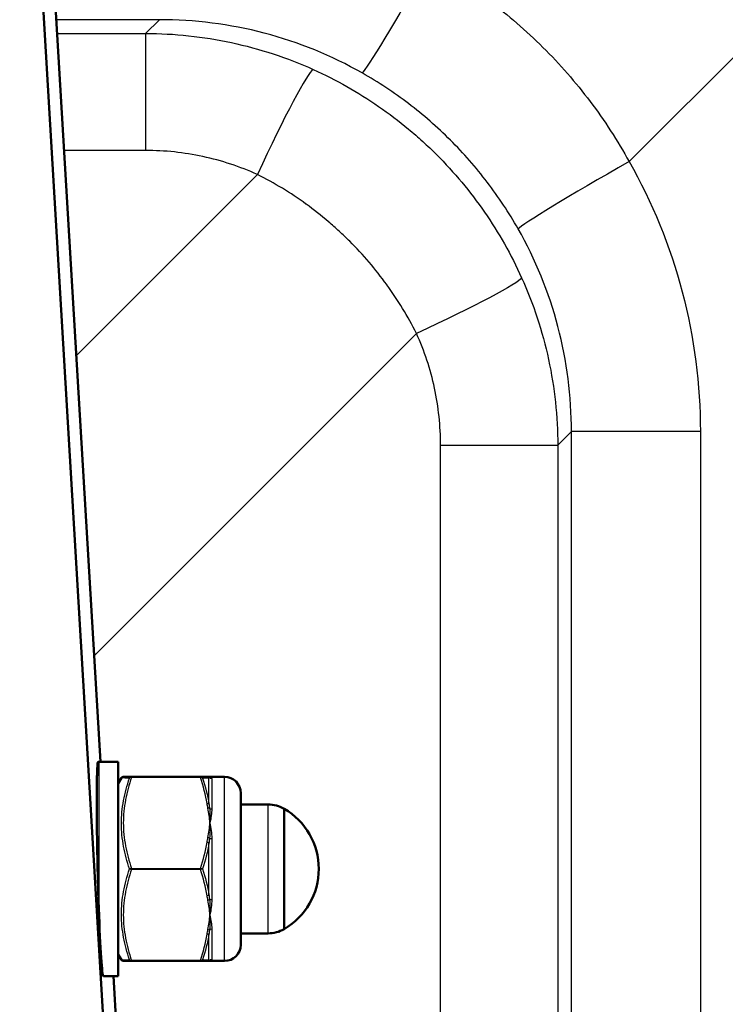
# Model space of a CAD drawing. Header units: millimetres. Extents: x 196 to 2279, y -1387 to 2348.
# Tile 74 of 82: x 510 to 575, y 1621 to 1712. Entities that reach past the tile are written whole.
import ezdxf

# ---------------------------------------------------------------- set-up
doc = ezdxf.new("R2010")
doc.units = ezdxf.units.MM
doc.header["$LTSCALE"] = 0.75
doc.layers.add('Visible', color=7, linetype='Continuous', lineweight=50)
doc.layers.add('Visible Narrow', color=7, linetype='Continuous', lineweight=25)

msp = doc.modelspace()

# ---------------------------------------------------------------- linework, layer by layer
at = {"layer": 'Visible', "extrusion": (0, 1, -2.96628e-13)}
for p, q in [((524.924, 1498.805, -556.942), (483.367, 2196.115, 278.485)), ((517.453, 1643.666, -423.027), (484.538, 2195.965, 238.667)), ((517.28, 1643.666, -415.068), (519.08, 1643.666, -415.068)), ((519.08, 1641.666, -415.068), (519.369, 1642.166, -415.068)), ((520.3, 1642.266, -410.219), (526.66, 1642.266, -410.219)), ((527.534, 1642.266, -415.068), (528.88, 1642.266, -415.068)), ((532.896, 1639.716, -415.068), (530.38, 1639.716, -415.068)), ((532.896, 1627.816, -415.068), (530.38, 1627.816, -415.068)), ((519.08, 1625.866, -415.068), (519.369, 1625.365, -415.068)), ((519.542, 1625.266, -415.068), (519.541, 1625.266, -415.068)), ((526.66, 1625.266, -410.219), (520.3, 1625.266, -410.219)), ((527.534, 1625.266, -415.068), (528.88, 1625.266, -415.068)), ((517.704, 1623.866, -415.068), (519.08, 1623.866, -415.068)), ((520.685, 1589.443, -487.989), (518.633, 1623.866, -446.749))]:
    msp.add_line(p, q, dxfattribs=at)
at = {"layer": 'Visible', "extrusion": (0, -2.96628e-13, -1)}
for centre, radius, start, end in [((-517.28, 1643.466, 415.068), 0.2, 72.4977, 90), ((-528.88, 1640.766, 415.068), 1.5, 90, 180), ((-532.896, 1636.716, 415.068), 3, 90, 119.65979), ((-531.155, 1633.766, 415.068), 6.425, 120.1304, 239.8696), ((-532.896, 1630.816, 415.068), 3, 240.34021, 270), ((-528.88, 1626.766, 415.068), 1.5, 180, 270)]:
    msp.add_arc(centre, radius, start, end, dxfattribs=at)
at = {"layer": 'Visible', "extrusion": (-1, 0, 0)}
for centre, radius in [((-1633.766, -415.068, -519.08), 9.9), ((-1633.766, -415.068, -534.38), 5.557)]:
    msp.add_arc(centre, radius, 0, 180, dxfattribs=at)
at = {"layer": 'Visible', "extrusion": (1, 0, 0)}
msp.add_arc((1633.766, -415.068, 530.38), 7, 0, 180, dxfattribs=at)
at = {"layer": 'Visible', "extrusion": (0.999272, 0.024453, 0.029297)}
msp.add_ellipse((517.462, 1633.766, -415.068), major_axis=(-0.378, 6.344, 7.6), ratio=0.999272, start_param=1.068889, end_param=2.266326, dxfattribs=at)
at = {"layer": 'Visible'}
for points, knots in [([(517.28, 1630.155, -405.85), (517.278, 1630.219, -405.825), (517.276, 1630.284, -405.801), (517.261, 1630.701, -405.648), (517.249, 1631.067, -405.538), (517.225, 1631.809, -405.364), (517.214, 1632.186, -405.299), (517.194, 1632.929, -405.216), (517.184, 1633.296, -405.198), (517.171, 1633.852, -405.199), (517.166, 1634.067, -405.207), (517.156, 1634.506, -405.237), (517.151, 1634.729, -405.26), (517.142, 1635.174, -405.323), (517.138, 1635.396, -405.361), (517.13, 1635.826, -405.452), (517.126, 1636.034, -405.504), (517.118, 1636.559, -405.651), (517.113, 1636.896, -405.765), (517.104, 1637.57, -406.035), (517.1, 1637.906, -406.191), (517.095, 1638.558, -406.541), (517.093, 1638.875, -406.733), (517.09, 1639.475, -407.142), (517.089, 1639.759, -407.358), (517.089, 1640.281, -407.793), (517.09, 1640.543, -408.034), (517.093, 1641.053, -408.551), (517.095, 1641.299, -408.828), (517.1, 1641.76, -409.408), (517.104, 1641.974, -409.711), (517.113, 1642.36, -410.325), (517.118, 1642.532, -410.636), (517.126, 1642.77, -411.126), (517.13, 1642.859, -411.322), (517.138, 1643.025, -411.729), (517.142, 1643.103, -411.94), (517.151, 1643.243, -412.367), (517.156, 1643.306, -412.583), (517.166, 1643.415, -413.008), (517.171, 1643.46, -413.219), (517.184, 1643.561, -413.765), (517.194, 1643.609, -414.13), (517.209, 1643.647, -414.69), (517.214, 1643.655, -414.879), (517.22, 1643.656, -415.068)], [1.975953, 1.975953, 1.975953, 1.975953, 1.995617, 1.995617, 2.100986, 2.100986, 2.206355, 2.206355, 2.311724, 2.311724, 2.373247, 2.373247, 2.434769, 2.434769, 2.496291, 2.496291, 2.557814, 2.557814, 2.659802, 2.659802, 2.761791, 2.761791, 2.86378, 2.86378, 2.965768, 2.965768, 3.067757, 3.067757, 3.169746, 3.169746, 3.271734, 3.271734, 3.373723, 3.373723, 3.435245, 3.435245, 3.496768, 3.496768, 3.55829, 3.55829, 3.619813, 3.619813, 3.725182, 3.725182, 3.777881, 3.777881, 3.777881, 3.777881]), ([(519.369, 1642.166, -415.068), (519.38, 1642.185, -415.068), (519.394, 1642.201, -415.068), (519.426, 1642.23, -415.068), (519.445, 1642.242, -415.068), (519.485, 1642.258, -415.068), (519.506, 1642.264, -415.068), (519.533, 1642.265, -415.068), (519.537, 1642.266, -415.068), (519.542, 1642.266, -415.068)], [0.00008058, 0.00008058, 0.00008058, 0.00008058, 0.00644198, 0.00644198, 0.01294518, 0.01294518, 0.01944618, 0.01944618, 0.02085688, 0.02085688, 0.02085688, 0.02085688]), ([(519.542, 1642.266, -415.068), (519.542, 1642.266, -414.253), (519.614, 1642.266, -413.428), (519.746, 1642.266, -412.619), (519.749, 1642.266, -412.605), (519.751, 1642.266, -412.59), (519.753, 1642.266, -412.575), (519.886, 1642.266, -411.78), (520.074, 1642.266, -410.996), (520.3, 1642.266, -410.219)], [0.005007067, 0.005007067, 0.005007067, 0.005007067, 0.00747177, 0.00747177, 0.00747177, 0.007516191, 0.007516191, 0.007516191, 0.009942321, 0.009942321, 0.009942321, 0.009942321]), ([(519.541, 1625.266, -415.068), (519.528, 1625.266, -415.068), (519.515, 1625.267, -415.068), (519.489, 1625.272, -415.068), (519.476, 1625.276, -415.068), (519.44, 1625.292, -415.068), (519.417, 1625.307, -415.068), (519.387, 1625.338, -415.068), (519.377, 1625.351, -415.068), (519.369, 1625.365, -415.068)], [0, 0, 0, 0, 0.00392444, 0.00392444, 0.00784888, 0.00784888, 0.0158148, 0.0158148, 0.02064613, 0.02064613, 0.02064613, 0.02064613]), ([(520.3, 1625.266, -410.219), (520.074, 1625.266, -410.996), (519.885, 1625.266, -411.781), (519.753, 1625.266, -412.577), (519.751, 1625.266, -412.59), (519.749, 1625.266, -412.602), (519.747, 1625.266, -412.615), (519.615, 1625.266, -413.424), (519.542, 1625.266, -414.247), (519.542, 1625.266, -415.068)], [0.000059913, 0.000059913, 0.000059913, 0.000059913, 0.002479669, 0.002479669, 0.002479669, 0.002518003, 0.002518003, 0.002518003, 0.00497482, 0.00497482, 0.00497482, 0.00497482])]:
    msp.add_open_spline(points, degree=3, knots=knots, dxfattribs=at)
for points in [[(526.66, 1642.266, -410.219), (526.928, 1642.266, -411.137), (527.142, 1642.266, -412.067), (527.274, 1642.266, -413.016)], [(527.274, 1642.266, -413.016), (527.297, 1642.266, -413.179), (527.323, 1642.266, -413.341), (527.353, 1642.266, -413.502)], [(527.353, 1642.266, -413.502), (527.449, 1642.266, -414.02), (527.505, 1642.266, -414.544), (527.534, 1642.266, -415.068)], [(527.274, 1625.266, -413.016), (527.142, 1625.266, -412.067), (526.928, 1625.266, -411.137), (526.66, 1625.266, -410.219)], [(527.353, 1625.266, -413.502), (527.323, 1625.266, -413.341), (527.297, 1625.266, -413.179), (527.274, 1625.266, -413.016)], [(527.534, 1625.266, -415.068), (527.505, 1625.266, -414.543), (527.449, 1625.266, -414.019), (527.353, 1625.266, -413.502)]]:
    msp.add_open_spline(points, degree=3, dxfattribs=at)
at = {"layer": 'Visible Narrow', "extrusion": (0, 1, -2.96628e-13)}
for p, q in [((645.605, 1778.468, -964.579), (566.214, 1699.076, -959.694)), ((522.869, 1712.179, -948.225), (513.37, 1712.179, -948.225)), ((521.602, 1710.913, -928.23), (522.869, 1712.179, -948.225)), ((513.445, 1710.913, -928.23), (521.602, 1710.913, -928.23)), ((521.602, 1700.103, -916.471), (514.09, 1700.103, -916.471)), ((515.217, 1681.186, -913.663), (531.916, 1697.885, -916.141)), ((546.599, 1683.203, -916.141), (516.869, 1653.473, -911.729)), ((560.892, 1674.155, -948.225), (559.626, 1672.889, -928.23)), ((560.892, 1492.772, -948.225), (560.892, 1674.155, -948.225)), ((572.787, 1674.155, -960.099), (572.787, 1492.772, -960.099)), ((548.816, 1494.038, -916.471), (548.816, 1672.889, -916.471)), ((559.626, 1672.889, -928.23), (559.626, 1494.038, -928.23)), ((526.66, 1642.216, -410.132), (520.3, 1642.216, -410.132)), ((520.3, 1633.816, -405.282), (526.66, 1633.816, -405.282)), ((526.66, 1633.716, -405.282), (520.3, 1633.716, -405.282)), ((520.3, 1625.316, -410.132), (526.66, 1625.316, -410.132))]:
    msp.add_line(p, q, dxfattribs=at)
at = {"layer": 'Visible Narrow', "extrusion": (-0.869208, 0.493513, -0.030366)}
msp.add_arc((-1764.699, -935.285, 400.607), 12.7, 273.06142, 355.06615, dxfattribs=at)
at = {"layer": 'Visible Narrow', "extrusion": (1, -1.21631e-15, -2.92414e-15)}
msp.add_arc((1698.238, -929.033, 521.602), 12.7, 3.624, 81.557, dxfattribs=at)
at = {"layer": 'Visible Narrow', "extrusion": (0.909631, -0.410914, 0.060994)}
msp.add_arc((1764.611, -913.954, -269.717), 12.7, 4.78947, 82.31041, dxfattribs=at)
at = {"layer": 'Visible Narrow', "extrusion": (-0.493513, 0.869208, 0.030366)}
msp.add_arc((-1331.966, -982.947, 1168.275), 12.7, 273.06142, 355.06615, dxfattribs=at)
at = {"layer": 'Visible Narrow', "extrusion": (0.410914, -0.909631, -0.060994)}
msp.add_arc((1189.374, -1006.858, -1250.61), 12.7, 4.78947, 82.31041, dxfattribs=at)
at = {"layer": 'Visible Narrow', "extrusion": (0, 1, -2.96628e-13)}
for centre, start, end in [((-573.567, -947.423, 1674.155), 273.521, 356.376), ((-546.951, -929.033, 1672.889), 98.443, 176.376)]:
    msp.add_arc(centre, 12.7, start, end, dxfattribs=at)
at = {"layer": 'Visible Narrow', "extrusion": (1, 0, 0)}
for centre, radius, start, end in [((1633.766, -415.068, 517.28), 9.9, 0, 111.3919), ((1642.166, -410.219, 520.3), 0.1, 0.00007, 59.99997), ((1633.766, -415.068, 527.707), 8.5, 10.68574, 49.31426), ((1633.766, -415.068, 527.707), 8.5, 70.68574, 109.31426), ((1633.766, -405.369, 520.3), 0.1, 60.00003, 119.99997), ((1633.766, -415.068, 527.707), 8.5, 130.68574, 169.31426), ((1625.366, -410.219, 520.3), 0.1, 120.00003, 179.99996)]:
    msp.add_arc(centre, radius, start, end, dxfattribs=at)
at = {"layer": 'Visible Narrow', "extrusion": (1, 5.32907e-13, 2.9943e-12)}
msp.add_arc((1642.166, -410.219, 526.66), 0.1, 0, 59.99999, dxfattribs=at)
at = {"layer": 'Visible Narrow', "extrusion": (-0.137281, -1.18244e-12, 0.990532)}
msp.add_arc((-1642.066, 465.582, -481.49), 0.2, 119.03738, 180, dxfattribs=at)
at = {"layer": 'Visible Narrow', "extrusion": (-0.182291, -3.10407e-12, 0.983245)}
msp.add_arc((-1642.066, 443.14, -502.705), 0.2, 134.0111, 180, dxfattribs=at)
at = {"layer": 'Visible Narrow', "extrusion": (-1, 0, 0)}
for centre, radius, start, end in [((-1633.766, -415.068, -527.447), 8.65, 133.88956, 166.11044), ((-1633.766, -415.068, -528.88), 8.5, 0, 180), ((-1633.766, -415.068, -532.896), 5.95, 0, 180), ((-1633.766, -415.068, -527.447), 8.65, 73.88956, 106.11044), ((-1633.766, -415.068, -527.447), 8.65, 13.88956, 46.11044)]:
    msp.add_arc(centre, radius, start, end, dxfattribs=at)
at = {"layer": 'Visible Narrow', "extrusion": (9.24538e-13, -0.185422, 0.982659)}
msp.add_arc((527.707, 1537.271, -710.807), 0.3, 224.99611, 270, dxfattribs=at)
at = {"layer": 'Visible Narrow', "extrusion": (0.137281, -0.857826, 0.495266)}
msp.add_arc((779.759, 405.38, -1536.704), 0.2, 24.50562, 85.46824, dxfattribs=at)
at = {"layer": 'Visible Narrow', "extrusion": (0.182291, -0.851515, 0.491622)}
msp.add_arc((858.826, 377.908, -1500.641), 0.2, 38.00309, 83.99199, dxfattribs=at)
at = {"layer": 'Visible Narrow', "extrusion": (4.15726e-12, -0.758297, 0.65191)}
msp.add_arc((527.707, 759.123, -1509.466), 0.3, 224.99611, 270, dxfattribs=at)
at = {"layer": 'Visible Narrow', "extrusion": (-0.182291, -0.851515, 0.491622)}
msp.add_arc((173.08, 486.511, -1689.824), 0.2, 50.0191, 96.00801, dxfattribs=at)
at = {"layer": 'Visible Narrow', "extrusion": (-1.4036e-13, -0.943719, 0.330749)}
msp.add_arc((527.707, 157.459, -1679.099), 0.3, 224.99611, 270, dxfattribs=at)
at = {"layer": 'Visible Narrow', "extrusion": (-0.137281, -0.857826, 0.495266)}
msp.add_arc((262.101, 487.958, -1677.408), 0.2, 33.56914, 94.53176, dxfattribs=at)
at = {"layer": 'Visible Narrow', "extrusion": (1, -2.32669e-12, 1.95866e-12)}
msp.add_arc((1633.766, -405.369, 526.66), 0.1, 60, 119.99999, dxfattribs=at)
at = {"layer": 'Visible Narrow', "extrusion": (0.137281, -0.857826, -0.495266)}
msp.add_arc((778.447, -1110.006, -1125.565), 0.2, 33.56914, 94.53176, dxfattribs=at)
at = {"layer": 'Visible Narrow', "extrusion": (0.182291, -0.851515, -0.491622)}
msp.add_arc((857.089, -1084.289, -1092.527), 0.2, 50.0191, 96.00801, dxfattribs=at)
at = {"layer": 'Visible Narrow', "extrusion": (3.45909e-12, -0.943719, -0.330749)}
msp.add_arc((527.707, -923.274, -1404.532), 0.3, 224.99611, 270, dxfattribs=at)
at = {"layer": 'Visible Narrow', "extrusion": (-0.137281, -0.857826, -0.495266)}
msp.add_arc((263.413, -1192.584, -1266.269), 0.2, 24.50562, 85.46824, dxfattribs=at)
at = {"layer": 'Visible Narrow', "extrusion": (-0.182291, -0.851515, -0.491622)}
msp.add_arc((174.818, -1192.893, -1281.71), 0.2, 38.00309, 83.99199, dxfattribs=at)
at = {"layer": 'Visible Narrow', "extrusion": (4.75897e-13, -0.758297, -0.65191)}
msp.add_arc((527.707, -1371.013, -968.292), 0.3, 224.99611, 270, dxfattribs=at)
at = {"layer": 'Visible Narrow', "extrusion": (1, 3.31473e-13, -8.34204e-13)}
msp.add_arc((1625.366, -410.219, 526.66), 0.1, 120, 179.99999, dxfattribs=at)
at = {"layer": 'Visible Narrow', "extrusion": (-0.137281, 3.06013e-13, 0.990532)}
msp.add_arc((-1625.466, 465.582, -481.49), 0.2, 0, 60.96262, dxfattribs=at)
at = {"layer": 'Visible Narrow', "extrusion": (-0.182291, -8.0487e-13, 0.983245)}
msp.add_arc((-1625.466, 443.14, -502.705), 0.2, 360, 45.9889, dxfattribs=at)
at = {"layer": 'Visible Narrow', "extrusion": (-1.3555e-12, -0.185422, -0.982659)}
msp.add_arc((527.707, -1673.597, 104.934), 0.3, 224.99611, 270, dxfattribs=at)
at = {"layer": 'Visible Narrow'}
for points, knots in [([(547.79, 1717.501, -959.694), (549.729, 1716.427, -959.628), (551.57, 1715.231, -959.577), (553.315, 1713.918, -959.543), (555.061, 1712.604, -959.509), (556.712, 1711.173, -959.491), (558.266, 1709.622, -959.491), (559.043, 1708.846, -959.491), (559.796, 1708.041, -959.495), (560.524, 1707.204, -959.504), (561.251, 1706.369, -959.512), (561.946, 1705.511, -959.525), (562.61, 1704.63, -959.542), (563.938, 1702.868, -959.577), (565.14, 1701.017, -959.628), (566.214, 1699.076, -959.694)], [0, 0, 0, 0, 0.0065508, 0.0065508, 0.0065508, 0.0131016, 0.0131016, 0.0131016, 0.016377, 0.016377, 0.016377, 0.01964941, 0.01964941, 0.01964941, 0.02620321, 0.02620321, 0.02620321, 0.02620321]), ([(541.572, 1707.261, -948.11), (538.772, 1708.851, -948.215), (535.719, 1710.102, -948.28), (532.55, 1710.936, -948.299), (529.381, 1711.769, -948.319), (526.1, 1712.183, -948.293), (522.869, 1712.179, -948.225)], [6.2366202, 6.2366202, 6.2366202, 6.2366202, 6.4930188, 6.4930188, 6.4930188, 6.7494178, 6.7494178, 6.7494178, 6.7494178]), ([(521.602, 1710.913, -928.23), (524.242, 1710.909, -928.175), (526.909, 1710.627, -928.097), (529.515, 1710.065, -927.998), (532.121, 1709.504, -927.9), (534.665, 1708.664, -927.781), (537.067, 1707.581, -927.645)], [5.9962452, 5.9962452, 5.9962452, 5.9962452, 6.2055069, 6.2055069, 6.2055069, 6.4147685, 6.4147685, 6.4147685, 6.4147685]), ([(537.067, 1707.581, -927.645), (539.195, 1706.621, -927.526), (541.205, 1705.483, -927.431), (543.1, 1704.174, -927.368), (544.048, 1703.519, -927.336), (544.967, 1702.821, -927.311), (545.857, 1702.08, -927.295), (546.303, 1701.709, -927.286), (546.74, 1701.327, -927.28), (547.171, 1700.934, -927.276), (547.601, 1700.541, -927.272), (548.025, 1700.137, -927.27), (548.436, 1699.726, -927.27), (550.082, 1698.08, -927.27), (551.558, 1696.308, -927.303), (552.87, 1694.411, -927.367), (553.526, 1693.463, -927.399), (554.141, 1692.484, -927.438), (554.713, 1691.473, -927.485), (555.285, 1690.462, -927.531), (555.814, 1689.418, -927.585), (556.294, 1688.354, -927.645)], [0, 0, 0, 0, 0.00691321, 0.00691321, 0.00691321, 0.01037019, 0.01037019, 0.01037019, 0.01209879, 0.01209879, 0.01209879, 0.01382743, 0.01382743, 0.01382743, 0.02074109, 0.02074109, 0.02074109, 0.02419794, 0.02419794, 0.02419794, 0.02765479, 0.02765479, 0.02765479, 0.02765479]), ([(555.975, 1692.858, -948.11), (555.12, 1694.362, -948.054), (554.17, 1695.799, -948.01), (553.125, 1697.169, -947.98), (552.603, 1697.853, -947.965), (552.057, 1698.522, -947.954), (551.487, 1699.173, -947.947), (550.917, 1699.824, -947.939), (550.328, 1700.452, -947.936), (549.721, 1701.058, -947.936), (548.508, 1702.269, -947.936), (547.221, 1703.392, -947.951), (545.863, 1704.426, -947.981), (544.505, 1705.461, -948.01), (543.076, 1706.407, -948.054), (541.572, 1707.261, -948.11)], [0, 0, 0, 0, 0.00516569, 0.00516569, 0.00516569, 0.00774852, 0.00774852, 0.00774852, 0.01033134, 0.01033134, 0.01033134, 0.01549702, 0.01549702, 0.01549702, 0.02066273, 0.02066273, 0.02066273, 0.02066273]), ([(531.916, 1697.885, -916.141), (530.315, 1698.608, -916.249), (528.62, 1699.169, -916.332), (526.882, 1699.542, -916.387), (525.144, 1699.916, -916.443), (523.365, 1700.103, -916.471), (521.602, 1700.103, -916.471)], [6.1516021, 6.1516021, 6.1516021, 6.1516021, 6.3608637, 6.3608637, 6.3608637, 6.5701254, 6.5701254, 6.5701254, 6.5701254]), ([(566.214, 1699.076, -959.694), (568.334, 1695.344, -959.825), (570.003, 1691.273, -959.927), (571.117, 1687.051, -959.996), (572.23, 1682.828, -960.064), (572.787, 1678.458, -960.099), (572.787, 1674.155, -960.099)], [6.2366202, 6.2366202, 6.2366202, 6.2366202, 6.4930188, 6.4930188, 6.4930188, 6.7494178, 6.7494178, 6.7494178, 6.7494178]), ([(546.599, 1683.203, -916.141), (546.203, 1683.99, -916.083), (545.774, 1684.761, -916.03), (545.317, 1685.511, -915.984), (545.315, 1685.514, -915.984), (545.313, 1685.518, -915.984), (545.311, 1685.521, -915.983), (544.854, 1686.27, -915.938), (544.37, 1686.996, -915.899), (543.858, 1687.702, -915.868), (543.855, 1687.706, -915.868), (543.852, 1687.71, -915.868), (543.849, 1687.715, -915.867), (542.818, 1689.134, -915.805), (541.679, 1690.469, -915.772), (540.429, 1691.718, -915.772), (540.115, 1692.032, -915.772), (539.793, 1692.342, -915.774), (539.466, 1692.644, -915.778), (539.143, 1692.942, -915.782), (538.815, 1693.233, -915.789), (538.482, 1693.517, -915.797), (538.479, 1693.52, -915.797), (538.475, 1693.524, -915.797), (538.471, 1693.527, -915.797), (537.805, 1694.095, -915.813), (537.119, 1694.634, -915.837), (536.413, 1695.146, -915.868), (536.408, 1695.15, -915.868), (536.403, 1695.154, -915.869), (536.397, 1695.158, -915.869), (534.983, 1696.182, -915.932), (533.491, 1697.094, -916.024), (531.916, 1697.885, -916.141)], [0, 0, 0, 0, 0.00264699, 0.00264699, 0.00264699, 0.00265959, 0.00265959, 0.00265959, 0.00530344, 0.00530344, 0.00530344, 0.00531918, 0.00531918, 0.00531918, 0.01063837, 0.01063837, 0.01063837, 0.01197644, 0.01197644, 0.01197644, 0.01329796, 0.01329796, 0.01329796, 0.01331308, 0.01331308, 0.01331308, 0.01595755, 0.01595755, 0.01595755, 0.015978, 0.015978, 0.015978, 0.02127673, 0.02127673, 0.02127673, 0.02127673]), ([(560.892, 1674.155, -948.225), (560.897, 1677.387, -948.293), (560.482, 1680.667, -948.319), (559.649, 1683.836, -948.299), (558.816, 1687.005, -948.28), (557.565, 1690.059, -948.215), (555.975, 1692.858, -948.11)], [5.8169529, 5.8169529, 5.8169529, 5.8169529, 6.0733519, 6.0733519, 6.0733519, 6.3297505, 6.3297505, 6.3297505, 6.3297505]), ([(556.294, 1688.354, -927.645), (557.377, 1685.951, -927.781), (558.217, 1683.407, -927.9), (558.779, 1680.801, -927.998), (559.34, 1678.196, -928.097), (559.623, 1675.529, -928.175), (559.626, 1672.889, -928.23)], [6.1516021, 6.1516021, 6.1516021, 6.1516021, 6.3608637, 6.3608637, 6.3608637, 6.5701254, 6.5701254, 6.5701254, 6.5701254]), ([(548.816, 1672.889, -916.471), (548.816, 1674.651, -916.471), (548.629, 1676.43, -916.443), (548.256, 1678.168, -916.387), (547.882, 1679.906, -916.332), (547.322, 1681.602, -916.249), (546.599, 1683.203, -916.141)], [5.9962452, 5.9962452, 5.9962452, 5.9962452, 6.2055069, 6.2055069, 6.2055069, 6.4147685, 6.4147685, 6.4147685, 6.4147685]), ([(520.11, 1633.766, -405.384), (519.884, 1634.45, -405.776), (519.698, 1635.14, -406.17), (519.441, 1636.533, -406.968), (519.37, 1637.236, -407.372), (519.368, 1638.302, -407.988), (519.385, 1638.659, -408.195), (519.452, 1639.369, -408.606), (519.502, 1639.722, -408.811), (519.696, 1640.776, -409.424), (519.883, 1641.468, -409.828), (520.11, 1642.152, -410.226)], [0, 0, 0, 0, 0.002438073, 0.002438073, 0.004876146, 0.004876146, 0.006095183, 0.006095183, 0.007314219, 0.007314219, 0.009752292, 0.009752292, 0.009752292, 0.009752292]), ([(520.11, 1642.152, -410.226), (519.884, 1642.156, -411.017), (519.697, 1642.159, -411.815), (519.439, 1642.164, -413.432), (519.369, 1642.166, -414.254), (519.369, 1642.166, -415.068)], [0, 0, 0, 0, 0.002457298, 0.002457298, 0.004908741, 0.004908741, 0.004908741, 0.004908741]), ([(520.3, 1642.216, -410.132), (520.073, 1641.54, -409.742), (519.884, 1640.859, -409.349), (519.753, 1640.169, -408.951), (519.75, 1640.158, -408.944), (519.748, 1640.147, -408.938), (519.746, 1640.136, -408.932), (519.681, 1639.793, -408.733), (519.631, 1639.448, -408.534), (519.596, 1639.1, -408.333), (519.596, 1639.093, -408.329), (519.595, 1639.086, -408.325), (519.594, 1639.078, -408.321), (519.56, 1638.726, -408.117), (519.542, 1638.369, -407.911), (519.542, 1638.014, -407.706), (519.542, 1637.297, -407.292), (519.615, 1636.589, -406.884), (519.747, 1635.889, -406.48), (519.749, 1635.882, -406.475), (519.75, 1635.874, -406.471), (519.752, 1635.867, -406.467), (519.883, 1635.176, -406.068), (520.072, 1634.494, -405.674), (520.3, 1633.816, -405.282)], [0.000059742, 0.000059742, 0.000059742, 0.000059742, 0.002480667, 0.002480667, 0.002480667, 0.002519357, 0.002519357, 0.002519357, 0.003724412, 0.003724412, 0.003724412, 0.003749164, 0.003749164, 0.003749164, 0.004971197, 0.004971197, 0.004971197, 0.007438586, 0.007438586, 0.007438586, 0.007465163, 0.007465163, 0.007465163, 0.009898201, 0.009898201, 0.009898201, 0.009898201]), ([(520.3, 1642.216, -410.132), (520.259, 1642.221, -410.135), (520.22, 1642.216, -410.147), (520.187, 1642.204, -410.164), (520.154, 1642.192, -410.181), (520.128, 1642.174, -410.202), (520.11, 1642.152, -410.226)], [0.0000000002, 0.0000000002, 0.0000000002, 0.0000000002, 0.0001165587, 0.0001165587, 0.0001165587, 0.0002331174, 0.0002331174, 0.0002331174, 0.0002331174]), ([(526.66, 1642.266, -410.219), (526.701, 1642.266, -410.213), (526.74, 1642.253, -410.211), (526.773, 1642.232, -410.213), (526.806, 1642.212, -410.214), (526.832, 1642.184, -410.219), (526.85, 1642.152, -410.226)], [0, 0, 0, 0, 0.0001165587, 0.0001165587, 0.0001165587, 0.0002331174, 0.0002331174, 0.0002331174, 0.0002331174]), ([(527.495, 1642.205, -413.476), (527.48, 1642.195, -413.344), (527.467, 1642.183, -413.212), (527.455, 1642.171, -413.079), (527.452, 1642.168, -413.05), (527.45, 1642.165, -413.021), (527.447, 1642.163, -412.992)], [0, 0, 0, 0, 0.000400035, 0.000400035, 0.000400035, 0.0004882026, 0.0004882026, 0.0004882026, 0.0004882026]), ([(527.447, 1639.762, -408.835), (527.458, 1639.654, -408.757), (527.471, 1639.546, -408.681), (527.485, 1639.436, -408.606), (527.488, 1639.412, -408.589), (527.492, 1639.388, -408.573), (527.495, 1639.364, -408.556)], [0, 0, 0, 0, 0.0004000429, 0.0004000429, 0.0004000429, 0.0004882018, 0.0004882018, 0.0004882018, 0.0004882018]), ([(527.707, 1639.307, -408.623), (527.707, 1639.105, -408.449), (527.688, 1638.897, -408.287), (527.658, 1638.682, -408.134), (527.627, 1638.466, -407.981), (527.584, 1638.242, -407.838), (527.534, 1638.016, -407.707)], [0, 0, 0, 0, 0.000794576, 0.000794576, 0.000794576, 0.001593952, 0.001593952, 0.001593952, 0.001593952]), ([(527.495, 1636.606, -406.964), (527.48, 1636.487, -406.906), (527.467, 1636.366, -406.85), (527.455, 1636.246, -406.795), (527.452, 1636.219, -406.782), (527.45, 1636.193, -406.77), (527.447, 1636.166, -406.758)], [0, 0, 0, 0, 0.000400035, 0.000400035, 0.000400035, 0.0004882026, 0.0004882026, 0.0004882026, 0.0004882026]), ([(520.11, 1625.379, -410.226), (519.884, 1626.06, -409.829), (519.698, 1626.747, -409.429), (519.441, 1628.134, -408.622), (519.37, 1628.836, -408.215), (519.368, 1629.902, -407.6), (519.385, 1630.259, -407.394), (519.452, 1630.97, -406.985), (519.502, 1631.324, -406.781), (519.696, 1632.383, -406.175), (519.883, 1633.078, -405.777), (520.11, 1633.766, -405.384)], [0, 0, 0, 0, 0.002438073, 0.002438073, 0.004876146, 0.004876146, 0.006095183, 0.006095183, 0.007314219, 0.007314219, 0.009752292, 0.009752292, 0.009752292, 0.009752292]), ([(520.3, 1633.716, -405.282), (520.073, 1633.04, -405.672), (519.884, 1632.359, -406.066), (519.753, 1631.669, -406.464), (519.75, 1631.658, -406.47), (519.748, 1631.647, -406.476), (519.746, 1631.636, -406.483), (519.681, 1631.293, -406.681), (519.631, 1630.948, -406.88), (519.596, 1630.6, -407.081), (519.596, 1630.593, -407.085), (519.595, 1630.586, -407.089), (519.594, 1630.578, -407.094), (519.56, 1630.226, -407.297), (519.542, 1629.869, -407.503), (519.542, 1629.514, -407.708), (519.542, 1628.797, -408.122), (519.615, 1628.089, -408.531), (519.747, 1627.389, -408.935), (519.749, 1627.382, -408.939), (519.75, 1627.374, -408.944), (519.752, 1627.367, -408.948), (519.883, 1626.676, -409.346), (520.072, 1625.994, -409.741), (520.3, 1625.316, -410.132)], [0.000059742, 0.000059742, 0.000059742, 0.000059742, 0.002480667, 0.002480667, 0.002480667, 0.002519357, 0.002519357, 0.002519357, 0.003724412, 0.003724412, 0.003724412, 0.003749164, 0.003749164, 0.003749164, 0.004971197, 0.004971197, 0.004971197, 0.007438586, 0.007438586, 0.007438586, 0.007465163, 0.007465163, 0.007465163, 0.009898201, 0.009898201, 0.009898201, 0.009898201]), ([(520.3, 1633.716, -405.282), (520.259, 1633.721, -405.279), (520.22, 1633.728, -405.289), (520.187, 1633.737, -405.308), (520.154, 1633.746, -405.327), (520.128, 1633.756, -405.353), (520.11, 1633.766, -405.384)], [0.0000000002, 0.0000000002, 0.0000000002, 0.0000000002, 0.0001165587, 0.0001165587, 0.0001165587, 0.0002331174, 0.0002331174, 0.0002331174, 0.0002331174]), ([(526.66, 1633.816, -405.282), (526.701, 1633.811, -405.279), (526.74, 1633.803, -405.289), (526.773, 1633.794, -405.308), (526.806, 1633.785, -405.327), (526.832, 1633.775, -405.353), (526.85, 1633.766, -405.384)], [0, 0, 0, 0, 0.0001165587, 0.0001165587, 0.0001165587, 0.0002331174, 0.0002331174, 0.0002331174, 0.0002331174]), ([(527.447, 1631.365, -406.758), (527.458, 1631.244, -406.813), (527.471, 1631.124, -406.869), (527.485, 1631.004, -406.926), (527.488, 1630.978, -406.939), (527.492, 1630.951, -406.951), (527.495, 1630.925, -406.964)], [0, 0, 0, 0, 0.0004000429, 0.0004000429, 0.0004000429, 0.0004882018, 0.0004882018, 0.0004882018, 0.0004882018]), ([(527.707, 1630.954, -407.047), (527.707, 1630.703, -407.135), (527.688, 1630.458, -407.234), (527.658, 1630.219, -407.344), (527.627, 1629.978, -407.454), (527.584, 1629.742, -407.576), (527.534, 1629.516, -407.707)], [0, 0, 0, 0, 0.000794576, 0.000794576, 0.000794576, 0.001593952, 0.001593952, 0.001593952, 0.001593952]), ([(527.495, 1628.167, -408.556), (527.48, 1628.058, -408.631), (527.467, 1627.949, -408.707), (527.455, 1627.84, -408.784), (527.452, 1627.816, -408.801), (527.45, 1627.793, -408.818), (527.447, 1627.769, -408.835)], [0, 0, 0, 0, 0.000400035, 0.000400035, 0.000400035, 0.0004882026, 0.0004882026, 0.0004882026, 0.0004882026]), ([(519.369, 1625.366, -415.068), (519.369, 1625.366, -414.252), (519.439, 1625.367, -413.434), (519.697, 1625.372, -411.815), (519.884, 1625.375, -411.016), (520.11, 1625.379, -410.226)], [0.004903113, 0.004903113, 0.004903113, 0.004903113, 0.007344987, 0.007344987, 0.009793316, 0.009793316, 0.009793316, 0.009793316]), ([(520.3, 1625.266, -410.219), (520.259, 1625.266, -410.213), (520.22, 1625.278, -410.211), (520.187, 1625.299, -410.213), (520.154, 1625.319, -410.214), (520.128, 1625.347, -410.219), (520.11, 1625.379, -410.226)], [0.0000000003, 0.0000000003, 0.0000000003, 0.0000000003, 0.0001165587, 0.0001165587, 0.0001165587, 0.0002331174, 0.0002331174, 0.0002331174, 0.0002331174]), ([(526.66, 1625.316, -410.132), (526.701, 1625.311, -410.135), (526.74, 1625.315, -410.147), (526.773, 1625.327, -410.164), (526.806, 1625.339, -410.181), (526.832, 1625.357, -410.202), (526.85, 1625.379, -410.226)], [0, 0, 0, 0, 0.0001165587, 0.0001165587, 0.0001165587, 0.0002331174, 0.0002331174, 0.0002331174, 0.0002331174]), ([(527.447, 1625.368, -412.992), (527.458, 1625.356, -413.124), (527.471, 1625.344, -413.256), (527.485, 1625.333, -413.389), (527.488, 1625.331, -413.418), (527.492, 1625.329, -413.447), (527.495, 1625.327, -413.476)], [0, 0, 0, 0, 0.0004000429, 0.0004000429, 0.0004000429, 0.0004882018, 0.0004882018, 0.0004882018, 0.0004882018]), ([(527.707, 1625.413, -413.492), (527.707, 1625.364, -413.754), (527.688, 1625.327, -414.015), (527.658, 1625.302, -414.278), (527.627, 1625.278, -414.542), (527.584, 1625.266, -414.807), (527.534, 1625.266, -415.068)], [0, 0, 0, 0, 0.000794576, 0.000794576, 0.000794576, 0.001593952, 0.001593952, 0.001593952, 0.001593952])]:
    msp.add_open_spline(points, degree=3, knots=knots, dxfattribs=at)
for points in [[(520.11, 1642.152, -410.226), (520.148, 1642.219, -410.211), (520.223, 1642.266, -410.208), (520.3, 1642.266, -410.219)], [(526.85, 1642.152, -410.226), (526.812, 1642.198, -410.176), (526.738, 1642.225, -410.137), (526.66, 1642.216, -410.132)], [(527.274, 1639.793, -408.733), (527.142, 1640.615, -409.208), (526.928, 1641.42, -409.673), (526.66, 1642.216, -410.132)], [(527.447, 1642.163, -412.992), (527.319, 1642.16, -412.056), (527.11, 1642.156, -411.134), (526.85, 1642.152, -410.226)], [(526.85, 1642.152, -410.226), (527.11, 1641.368, -409.769), (527.319, 1640.571, -409.304), (527.447, 1639.762, -408.835)], [(527.534, 1642.266, -415.068), (527.556, 1642.266, -414.537), (527.552, 1642.246, -414.004), (527.495, 1642.205, -413.476)], [(527.534, 1642.266, -415.068), (527.633, 1642.266, -414.545), (527.707, 1642.217, -414.017), (527.707, 1642.118, -413.492)], [(527.353, 1639.372, -408.49), (527.323, 1639.512, -408.571), (527.297, 1639.652, -408.652), (527.274, 1639.793, -408.733)], [(527.534, 1638.016, -407.707), (527.505, 1638.47, -407.97), (527.449, 1638.924, -408.232), (527.353, 1639.372, -408.49)], [(527.495, 1639.364, -408.556), (527.552, 1638.928, -408.257), (527.556, 1638.476, -407.973), (527.534, 1638.016, -407.707)], [(527.353, 1636.659, -406.924), (527.449, 1637.107, -407.183), (527.505, 1637.561, -407.445), (527.534, 1638.016, -407.707)], [(527.534, 1638.016, -407.707), (527.556, 1637.555, -407.441), (527.552, 1637.084, -407.192), (527.495, 1636.606, -406.964)], [(527.534, 1638.016, -407.707), (527.633, 1637.562, -407.446), (527.707, 1637.081, -407.223), (527.707, 1636.577, -407.047)], [(527.274, 1636.238, -406.681), (527.297, 1636.379, -406.762), (527.323, 1636.519, -406.843), (527.353, 1636.659, -406.924)], [(526.66, 1633.816, -405.282), (526.928, 1634.611, -405.742), (527.142, 1635.417, -406.207), (527.274, 1636.238, -406.681)], [(527.447, 1636.166, -406.758), (527.319, 1635.354, -406.292), (527.11, 1634.554, -405.835), (526.85, 1633.766, -405.384)], [(520.11, 1633.766, -405.384), (520.148, 1633.786, -405.319), (520.223, 1633.806, -405.277), (520.3, 1633.816, -405.282)], [(526.85, 1633.766, -405.384), (526.812, 1633.745, -405.319), (526.738, 1633.725, -405.277), (526.66, 1633.716, -405.282)], [(527.274, 1631.293, -406.681), (527.142, 1632.115, -406.207), (526.928, 1632.92, -405.742), (526.66, 1633.716, -405.282)], [(526.85, 1633.766, -405.384), (527.11, 1632.977, -405.835), (527.319, 1632.177, -406.293), (527.447, 1631.365, -406.758)], [(527.353, 1630.872, -406.924), (527.323, 1631.012, -406.843), (527.297, 1631.152, -406.762), (527.274, 1631.293, -406.681)], [(527.534, 1629.516, -407.707), (527.505, 1629.97, -407.445), (527.449, 1630.424, -407.183), (527.353, 1630.872, -406.924)], [(527.495, 1630.925, -406.964), (527.552, 1630.448, -407.192), (527.556, 1629.976, -407.441), (527.534, 1629.516, -407.707)], [(527.353, 1628.159, -408.49), (527.449, 1628.607, -408.232), (527.505, 1629.061, -407.97), (527.534, 1629.516, -407.707)], [(527.534, 1629.516, -407.707), (527.556, 1629.055, -407.973), (527.552, 1628.603, -408.257), (527.495, 1628.167, -408.556)], [(527.534, 1629.516, -407.707), (527.633, 1629.062, -407.969), (527.707, 1628.629, -408.275), (527.707, 1628.224, -408.623)], [(526.66, 1625.316, -410.132), (526.928, 1626.111, -409.673), (527.142, 1626.917, -409.208), (527.274, 1627.738, -408.733)], [(527.447, 1627.769, -408.835), (527.319, 1626.96, -409.305), (527.11, 1626.163, -409.769), (526.85, 1625.379, -410.226)], [(527.274, 1627.738, -408.733), (527.297, 1627.879, -408.652), (527.323, 1628.019, -408.571), (527.353, 1628.159, -408.49)], [(520.11, 1625.379, -410.226), (520.148, 1625.333, -410.176), (520.223, 1625.306, -410.137), (520.3, 1625.316, -410.132)], [(526.85, 1625.379, -410.226), (526.812, 1625.312, -410.211), (526.738, 1625.266, -410.208), (526.66, 1625.266, -410.219)], [(526.85, 1625.379, -410.226), (527.11, 1625.375, -411.134), (527.319, 1625.371, -412.056), (527.447, 1625.368, -412.992)], [(527.495, 1625.327, -413.476), (527.552, 1625.285, -414.004), (527.556, 1625.266, -414.537), (527.534, 1625.266, -415.068)]]:
    msp.add_open_spline(points, degree=3, dxfattribs=at)

doc.saveas('drawing.dxf')
